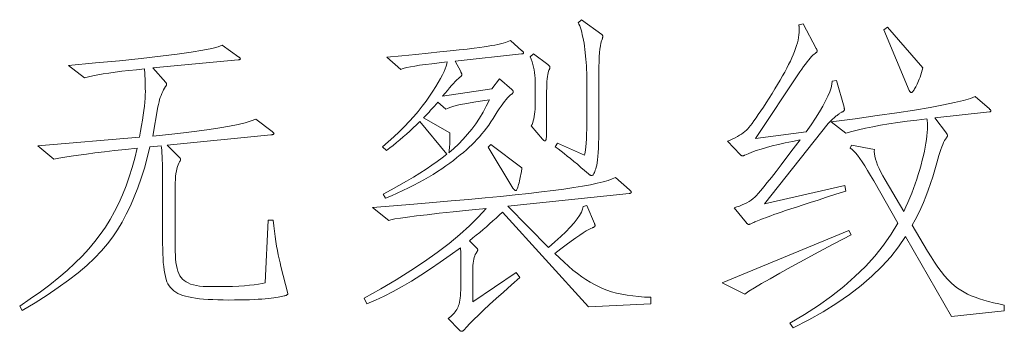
# Model space of a CAD drawing. Extents: x 0 to 1189, y 0 to 841.
# Tile 53 of 132: x 181.2 to 196.84, y 45.45 to 50.39. Entities that reach past the tile are written whole.
import ezdxf

# ---------------------------------------------------------------- set-up
doc = ezdxf.new("R2010")
doc.units = 0

msp = doc.modelspace()

# ---------------------------------------------------------------- linework, layer by layer
at = {"color": 7, "lineweight": 13}
for points in [[(190.124, 50.394), (190.446, 50.162), (190.449, 50.16), (190.451, 50.158), (190.454, 50.155), (190.456, 50.152), (190.458, 50.149), (190.459, 50.146), (190.46, 50.142), (190.461, 50.138), (190.461, 50.135), (190.462, 50.13), (190.461, 50.126), (190.461, 50.122), (190.461, 50.117), (190.46, 50.113), (190.459, 50.108), (190.458, 50.103), (190.456, 50.098), (190.455, 50.093), (190.453, 50.088), (190.451, 50.083), (190.441, 50.057), (190.432, 50.023), (190.424, 49.98), (190.417, 49.93), (190.411, 49.872), (190.407, 49.805), (190.403, 49.731), (190.4, 49.649), (190.399, 49.558), (190.398, 49.46), (190.398, 48.716), (190.398, 48.614), (190.397, 48.52), (190.395, 48.435), (190.392, 48.357), (190.388, 48.287), (190.384, 48.225), (190.379, 48.171), (190.373, 48.124), (190.366, 48.086), (190.359, 48.056), (190.351, 48.031), (190.343, 48.008), (190.336, 47.989), (190.329, 47.971), (190.322, 47.957), (190.315, 47.945), (190.308, 47.936), (190.302, 47.929), (190.296, 47.925), (190.29, 47.924), (190.284, 47.924), (190.278, 47.925), (190.273, 47.926), (190.267, 47.928), (190.262, 47.93), (190.256, 47.933), (190.251, 47.937), (190.245, 47.941), (190.24, 47.945), (190.235, 47.95), (190.174, 48.003), (190.115, 48.053), (190.058, 48.102), (190.003, 48.148), (189.949, 48.192), (189.898, 48.233), (189.847, 48.273), (189.799, 48.31), (189.752, 48.345), (189.707, 48.378), (189.744, 48.436), (190.171, 48.246), (190.178, 48.265), (190.184, 48.294), (190.19, 48.332), (190.195, 48.38), (190.199, 48.437), (190.202, 48.504), (190.205, 48.58), (190.207, 48.665), (190.208, 48.759), (190.208, 48.864), (190.208, 49.444), (190.208, 49.499), (190.207, 49.553), (190.205, 49.607), (190.202, 49.661), (190.199, 49.714), (190.195, 49.767), (190.19, 49.819), (190.184, 49.872), (190.178, 49.923), (190.171, 49.975), (190.164, 50.025), (190.155, 50.072), (190.147, 50.116), (190.137, 50.157), (190.128, 50.196), (190.117, 50.232), (190.107, 50.265), (190.095, 50.295), (190.083, 50.322), (190.071, 50.347)], [(194.321, 47.676), (194.163, 47.626), (194.017, 47.579), (193.881, 47.535), (193.756, 47.495), (193.642, 47.458), (193.539, 47.424), (193.446, 47.394), (193.364, 47.367), (193.293, 47.343), (193.233, 47.322), (193.18, 47.304), (193.131, 47.286), (193.086, 47.27), (193.044, 47.255), (193.007, 47.241), (192.973, 47.228), (192.943, 47.216), (192.917, 47.205), (192.895, 47.196), (192.877, 47.187), (192.861, 47.18), (192.847, 47.173), (192.834, 47.167), (192.822, 47.162), (192.811, 47.158), (192.802, 47.154), (192.794, 47.151), (192.788, 47.149), (192.783, 47.148), (192.779, 47.148), (192.776, 47.148), (192.772, 47.149), (192.769, 47.15), (192.766, 47.152), (192.762, 47.154), (192.758, 47.157), (192.754, 47.161), (192.75, 47.165), (192.746, 47.169), (192.742, 47.174), (192.547, 47.412), (192.592, 47.425), (192.635, 47.44), (192.676, 47.456), (192.715, 47.473), (192.752, 47.492), (192.787, 47.512), (192.819, 47.534), (192.849, 47.557), (192.877, 47.581), (192.903, 47.607), (192.932, 47.64), (192.971, 47.685), (193.018, 47.742), (193.074, 47.811), (193.139, 47.893), (193.213, 47.988), (193.295, 48.095), (193.387, 48.214), (193.488, 48.345), (193.597, 48.489), (193.474, 48.464), (193.359, 48.44), (193.252, 48.416), (193.152, 48.392), (193.06, 48.367), (192.976, 48.343), (192.899, 48.319), (192.83, 48.294), (192.769, 48.27), (192.716, 48.246), (192.712, 48.244), (192.707, 48.242), (192.703, 48.24), (192.7, 48.239), (192.696, 48.238), (192.692, 48.237), (192.689, 48.236), (192.685, 48.236), (192.682, 48.235), (192.679, 48.235), (192.676, 48.236), (192.672, 48.236), (192.669, 48.237), (192.665, 48.239), (192.662, 48.241), (192.658, 48.243), (192.654, 48.246), (192.65, 48.249), (192.646, 48.252), (192.642, 48.256), (192.441, 48.468), (192.485, 48.486), (192.527, 48.504), (192.566, 48.523), (192.602, 48.542), (192.635, 48.561), (192.666, 48.581), (192.694, 48.601), (192.72, 48.621), (192.743, 48.642), (192.763, 48.663), (192.784, 48.687), (192.807, 48.716), (192.834, 48.751), (192.863, 48.792), (192.896, 48.838), (192.931, 48.889), (192.97, 48.947), (193.012, 49.009), (193.056, 49.077), (193.104, 49.151), (193.152, 49.226), (193.197, 49.299), (193.239, 49.369), (193.279, 49.437), (193.317, 49.502), (193.352, 49.565), (193.384, 49.625), (193.414, 49.682), (193.441, 49.738), (193.465, 49.79), (193.487, 49.84), (193.507, 49.89), (193.525, 49.937), (193.54, 49.983), (193.552, 50.028), (193.563, 50.072), (193.571, 50.114), (193.577, 50.154), (193.58, 50.193), (193.581, 50.231), (193.581, 50.239), (193.581, 50.248), (193.581, 50.256), (193.581, 50.265), (193.58, 50.273), (193.58, 50.281), (193.579, 50.29), (193.578, 50.298), (193.577, 50.307), (193.576, 50.315), (193.645, 50.331), (193.851, 49.94), (193.854, 49.935), (193.856, 49.93), (193.859, 49.926), (193.861, 49.921), (193.863, 49.917), (193.864, 49.913), (193.865, 49.909), (193.866, 49.905), (193.866, 49.901), (193.867, 49.898), (193.866, 49.895), (193.865, 49.892), (193.864, 49.888), (193.861, 49.885), (193.859, 49.881), (193.855, 49.877), (193.851, 49.873), (193.846, 49.869), (193.841, 49.865), (193.835, 49.861), (193.817, 49.848), (193.798, 49.831), (193.778, 49.81), (193.755, 49.786), (193.732, 49.758), (193.707, 49.727), (193.68, 49.692), (193.652, 49.653), (193.623, 49.611), (193.592, 49.566), (192.885, 48.51), (193.692, 48.615), (193.771, 48.728), (193.841, 48.833), (193.902, 48.931), (193.956, 49.023), (194.001, 49.106), (194.038, 49.183), (194.067, 49.252), (194.088, 49.315), (194.1, 49.37), (194.104, 49.418), (194.173, 49.428), (194.294, 49.006), (194.295, 49.002), (194.296, 48.998), (194.297, 48.994), (194.298, 48.99), (194.298, 48.986), (194.299, 48.982), (194.299, 48.978), (194.299, 48.974), (194.299, 48.97), (194.299, 48.966), (194.299, 48.963), (194.298, 48.959), (194.296, 48.955), (194.293, 48.951), (194.289, 48.947), (194.284, 48.943), (194.279, 48.939), (194.272, 48.935), (194.265, 48.931), (194.257, 48.927), (194.248, 48.922), (194.239, 48.917), (194.229, 48.911), (194.219, 48.904), (194.208, 48.896), (194.196, 48.887), (194.184, 48.878), (194.171, 48.868), (194.158, 48.857), (194.144, 48.845), (194.13, 48.833), (194.117, 48.822), (194.104, 48.811), (194.093, 48.8), (194.082, 48.79), (194.072, 48.781), (194.063, 48.772), (194.055, 48.763), (194.047, 48.755), (194.041, 48.747), (193.032, 47.475), (194.305, 47.765)], [(195.545, 49.634), (195.534, 49.593), (195.522, 49.555), (195.511, 49.518), (195.5, 49.484), (195.489, 49.453), (195.477, 49.424), (195.467, 49.397), (195.456, 49.372), (195.445, 49.35), (195.434, 49.331), (195.424, 49.313), (195.415, 49.297), (195.406, 49.284), (195.398, 49.272), (195.39, 49.261), (195.383, 49.253), (195.377, 49.247), (195.372, 49.242), (195.367, 49.239), (195.363, 49.238), (195.359, 49.239), (195.356, 49.24), (195.352, 49.241), (195.349, 49.243), (195.345, 49.246), (195.342, 49.25), (195.339, 49.254), (195.335, 49.259), (195.332, 49.264), (195.329, 49.27), (194.928, 50.236), (194.986, 50.278)], [(189.179, 49.903), (189.184, 49.899), (189.188, 49.895), (189.192, 49.892), (189.196, 49.888), (189.199, 49.884), (189.201, 49.881), (189.203, 49.878), (189.204, 49.875), (189.205, 49.872), (189.205, 49.869), (189.205, 49.867), (189.204, 49.864), (189.202, 49.862), (189.2, 49.86), (189.197, 49.858), (189.194, 49.856), (189.19, 49.855), (189.185, 49.853), (189.179, 49.852), (189.173, 49.851), (188.118, 49.735), (188.207, 49.571), (188.21, 49.565), (188.213, 49.559), (188.215, 49.553), (188.218, 49.548), (188.219, 49.543), (188.221, 49.539), (188.222, 49.534), (188.223, 49.53), (188.223, 49.527), (188.223, 49.523), (188.223, 49.52), (188.223, 49.517), (188.222, 49.514), (188.221, 49.511), (188.219, 49.508), (188.218, 49.504), (188.215, 49.501), (188.213, 49.498), (188.21, 49.495), (188.207, 49.492), (188.189, 49.478), (188.169, 49.461), (188.146, 49.439), (188.12, 49.414), (188.093, 49.385), (188.062, 49.352), (188.03, 49.315), (187.995, 49.274), (187.957, 49.229), (187.917, 49.18), (188.698, 49.296), (188.82, 49.455), (189.02, 49.286), (189.024, 49.283), (189.028, 49.279), (189.031, 49.276), (189.034, 49.273), (189.036, 49.269), (189.038, 49.266), (189.04, 49.262), (189.041, 49.259), (189.041, 49.255), (189.041, 49.252), (189.041, 49.248), (189.04, 49.244), (189.039, 49.24), (189.036, 49.236), (189.034, 49.232), (189.03, 49.228), (189.026, 49.224), (189.021, 49.22), (189.016, 49.216), (189.01, 49.212), (188.991, 49.197), (188.971, 49.178), (188.949, 49.155), (188.926, 49.128), (188.901, 49.097), (188.875, 49.062), (188.847, 49.022), (188.817, 48.979), (188.786, 48.931), (188.754, 48.879), (188.72, 48.826), (188.686, 48.774), (188.651, 48.724), (188.615, 48.675), (188.578, 48.628), (188.541, 48.582), (188.503, 48.537), (188.464, 48.494), (188.425, 48.452), (188.384, 48.412), (188.342, 48.372), (188.297, 48.332), (188.25, 48.291), (188.199, 48.249), (188.146, 48.207), (188.09, 48.164), (188.031, 48.121), (187.97, 48.077), (187.905, 48.032), (187.838, 47.987), (187.768, 47.942), (187.695, 47.898), (187.619, 47.854), (187.541, 47.811), (187.459, 47.768), (187.375, 47.726), (187.288, 47.685), (187.198, 47.644), (187.105, 47.604), (187.009, 47.565), (186.972, 47.628), (187.102, 47.698), (187.225, 47.767), (187.343, 47.834), (187.454, 47.899), (187.558, 47.963), (187.656, 48.026), (187.748, 48.087), (187.834, 48.147), (187.913, 48.205), (187.986, 48.262), (187.558, 48.779), (187.505, 48.728), (187.452, 48.678), (187.399, 48.629), (187.346, 48.581), (187.293, 48.535), (187.239, 48.49), (187.186, 48.445), (187.132, 48.402), (187.079, 48.36), (187.025, 48.32), (186.962, 48.378), (187.056, 48.458), (187.145, 48.538), (187.231, 48.619), (187.312, 48.699), (187.389, 48.78), (187.462, 48.86), (187.531, 48.941), (187.595, 49.021), (187.655, 49.102), (187.711, 49.183), (187.762, 49.261), (187.809, 49.334), (187.849, 49.401), (187.885, 49.463), (187.916, 49.52), (187.941, 49.572), (187.961, 49.618), (187.976, 49.658), (187.986, 49.694), (187.991, 49.724), (187.864, 49.71), (187.749, 49.697), (187.646, 49.684), (187.554, 49.672), (187.475, 49.659), (187.408, 49.647), (187.352, 49.636), (187.308, 49.624), (187.277, 49.613), (187.257, 49.603), (187.035, 49.798), (187.272, 49.821), (187.491, 49.843), (187.691, 49.864), (187.873, 49.883), (188.036, 49.9), (188.182, 49.916), (188.309, 49.93), (188.417, 49.943), (188.508, 49.954), (188.58, 49.964), (188.64, 49.973), (188.697, 49.983), (188.749, 49.992), (188.797, 50.002), (188.84, 50.012), (188.88, 50.023), (188.915, 50.033), (188.945, 50.044), (188.972, 50.056), (188.994, 50.067)], [(185.225, 47.216), (185.236, 47.126), (185.247, 47.04), (185.258, 46.958), (185.27, 46.879), (185.283, 46.803), (185.296, 46.732), (185.309, 46.664), (185.323, 46.6), (185.337, 46.539), (185.351, 46.483), (185.462, 46.055), (185.462, 46.052), (185.461, 46.049), (185.46, 46.046), (185.458, 46.042), (185.455, 46.039), (185.452, 46.036), (185.448, 46.033), (185.444, 46.03), (185.439, 46.027), (185.433, 46.023), (185.426, 46.02), (185.414, 46.017), (185.4, 46.013), (185.381, 46.009), (185.359, 46.004), (185.334, 46), (185.305, 45.995), (185.272, 45.99), (185.236, 45.984), (185.196, 45.979), (185.151, 45.973), (185.102, 45.968), (185.048, 45.964), (184.988, 45.96), (184.924, 45.957), (184.854, 45.954), (184.78, 45.952), (184.7, 45.951), (184.615, 45.95), (184.525, 45.949), (184.435, 45.95), (184.35, 45.952), (184.269, 45.955), (184.193, 45.959), (184.122, 45.964), (184.056, 45.97), (183.994, 45.978), (183.937, 45.987), (183.884, 45.997), (183.836, 46.008), (183.793, 46.02), (183.752, 46.035), (183.714, 46.053), (183.68, 46.073), (183.649, 46.095), (183.621, 46.119), (183.596, 46.146), (183.575, 46.175), (183.556, 46.206), (183.541, 46.24), (183.528, 46.277), (183.516, 46.32), (183.506, 46.368), (183.497, 46.421), (183.489, 46.479), (183.483, 46.542), (183.478, 46.61), (183.475, 46.684), (183.473, 46.763), (183.472, 46.847), (183.472, 47.797), (183.472, 47.885), (183.471, 47.966), (183.47, 48.042), (183.469, 48.111), (183.467, 48.173), (183.465, 48.23), (183.462, 48.28), (183.459, 48.324), (183.455, 48.362), (183.451, 48.394), (183.271, 48.378), (183.229, 48.206), (183.182, 48.04), (183.132, 47.881), (183.078, 47.729), (183.021, 47.583), (182.96, 47.443), (182.895, 47.31), (182.827, 47.184), (182.756, 47.063), (182.68, 46.95), (182.597, 46.839), (182.499, 46.727), (182.389, 46.613), (182.266, 46.498), (182.129, 46.382), (181.978, 46.264), (181.815, 46.145), (181.638, 46.025), (181.448, 45.903), (181.244, 45.781), (181.202, 45.854), (181.371, 45.967), (181.53, 46.079), (181.681, 46.192), (181.823, 46.305), (181.955, 46.418), (182.079, 46.532), (182.193, 46.646), (182.298, 46.76), (182.395, 46.875), (182.482, 46.989), (182.563, 47.107), (182.638, 47.228), (182.709, 47.354), (182.775, 47.484), (182.835, 47.619), (182.891, 47.758), (182.942, 47.901), (182.988, 48.049), (183.029, 48.201), (183.066, 48.357), (182.881, 48.337), (182.709, 48.318), (182.548, 48.299), (182.398, 48.281), (182.261, 48.263), (182.134, 48.246), (182.02, 48.229), (181.917, 48.213), (181.826, 48.198), (181.746, 48.183), (181.492, 48.394), (183.103, 48.531), (183.121, 48.626), (183.137, 48.715), (183.151, 48.8), (183.163, 48.88), (183.174, 48.955), (183.182, 49.024), (183.189, 49.089), (183.194, 49.149), (183.197, 49.204), (183.198, 49.254), (183.197, 49.301), (183.197, 49.345), (183.196, 49.386), (183.195, 49.426), (183.194, 49.463), (183.192, 49.497), (183.19, 49.53), (183.187, 49.56), (183.185, 49.588), (183.182, 49.613), (183.055, 49.601), (182.936, 49.589), (182.824, 49.576), (182.718, 49.562), (182.62, 49.548), (182.528, 49.534), (182.443, 49.519), (182.366, 49.503), (182.295, 49.487), (182.232, 49.471), (181.978, 49.671), (182.404, 49.709), (182.789, 49.745), (183.133, 49.78), (183.438, 49.814), (183.702, 49.847), (183.925, 49.878), (184.109, 49.909), (184.252, 49.938), (184.355, 49.966), (184.417, 49.993), (184.681, 49.803), (184.686, 49.799), (184.691, 49.795), (184.694, 49.791), (184.698, 49.788), (184.701, 49.785), (184.703, 49.782), (184.705, 49.779), (184.706, 49.776), (184.707, 49.774), (184.707, 49.771), (184.707, 49.769), (184.706, 49.767), (184.704, 49.766), (184.701, 49.764), (184.698, 49.762), (184.694, 49.761), (184.689, 49.759), (184.684, 49.758), (184.677, 49.757), (184.67, 49.756), (183.319, 49.629), (183.525, 49.397), (183.527, 49.394), (183.529, 49.391), (183.53, 49.388), (183.532, 49.385), (183.533, 49.382), (183.534, 49.38), (183.535, 49.377), (183.535, 49.375), (183.535, 49.372), (183.535, 49.37), (183.535, 49.368), (183.535, 49.365), (183.534, 49.363), (183.533, 49.359), (183.531, 49.356), (183.53, 49.352), (183.528, 49.348), (183.525, 49.343), (183.523, 49.338), (183.52, 49.333), (183.503, 49.309), (183.488, 49.283), (183.473, 49.256), (183.46, 49.226), (183.447, 49.195), (183.435, 49.162), (183.425, 49.127), (183.415, 49.09), (183.406, 49.052), (183.398, 49.011), (183.314, 48.547), (183.568, 48.573), (183.802, 48.6), (184.015, 48.626), (184.209, 48.653), (184.383, 48.68), (184.536, 48.707), (184.67, 48.734), (184.783, 48.761), (184.877, 48.789), (184.95, 48.816), (185.209, 48.621), (185.215, 48.617), (185.22, 48.613), (185.225, 48.609), (185.229, 48.605), (185.233, 48.602), (185.236, 48.598), (185.238, 48.595), (185.239, 48.592), (185.24, 48.589), (185.241, 48.586), (185.24, 48.584), (185.239, 48.581), (185.236, 48.579), (185.233, 48.577), (185.229, 48.575), (185.223, 48.573), (185.217, 48.572), (185.21, 48.57), (185.202, 48.569), (185.193, 48.568), (183.546, 48.404), (183.736, 48.214), (183.74, 48.21), (183.744, 48.206), (183.747, 48.202), (183.75, 48.198), (183.752, 48.194), (183.754, 48.191), (183.755, 48.187), (183.756, 48.184), (183.757, 48.18), (183.757, 48.177), (183.757, 48.174), (183.757, 48.171), (183.756, 48.167), (183.755, 48.164), (183.753, 48.16), (183.751, 48.156), (183.749, 48.152), (183.747, 48.149), (183.744, 48.144), (183.741, 48.14), (183.728, 48.119), (183.717, 48.094), (183.706, 48.065), (183.697, 48.032), (183.69, 47.995), (183.684, 47.954), (183.679, 47.909), (183.675, 47.86), (183.673, 47.807), (183.673, 47.75), (183.673, 46.72), (183.674, 46.658), (183.677, 46.6), (183.683, 46.545), (183.691, 46.495), (183.702, 46.449), (183.715, 46.407), (183.73, 46.369), (183.747, 46.335), (183.767, 46.305), (183.789, 46.279), (183.814, 46.257), (183.844, 46.237), (183.878, 46.219), (183.917, 46.203), (183.96, 46.19), (184.008, 46.18), (184.06, 46.171), (184.117, 46.165), (184.177, 46.162), (184.243, 46.161), (184.365, 46.161), (184.478, 46.163), (184.584, 46.166), (184.682, 46.171), (184.772, 46.176), (184.854, 46.183), (184.928, 46.192), (184.995, 46.201), (185.053, 46.212), (185.103, 46.224), (185.146, 47.216)], [(189.364, 49.851), (189.59, 49.682), (189.597, 49.678), (189.602, 49.673), (189.607, 49.669), (189.611, 49.665), (189.614, 49.661), (189.617, 49.656), (189.619, 49.652), (189.621, 49.648), (189.622, 49.644), (189.622, 49.64), (189.622, 49.635), (189.622, 49.631), (189.621, 49.626), (189.62, 49.622), (189.618, 49.617), (189.616, 49.612), (189.614, 49.607), (189.612, 49.602), (189.609, 49.597), (189.606, 49.592), (189.599, 49.576), (189.593, 49.554), (189.587, 49.527), (189.583, 49.495), (189.579, 49.457), (189.575, 49.415), (189.573, 49.367), (189.571, 49.313), (189.57, 49.255), (189.569, 49.191), (189.569, 48.837), (189.569, 48.781), (189.569, 48.729), (189.569, 48.683), (189.569, 48.642), (189.568, 48.607), (189.567, 48.576), (189.567, 48.551), (189.566, 48.531), (189.565, 48.517), (189.564, 48.507), (189.563, 48.501), (189.562, 48.495), (189.56, 48.49), (189.558, 48.485), (189.556, 48.481), (189.554, 48.478), (189.552, 48.476), (189.549, 48.474), (189.546, 48.473), (189.543, 48.473), (189.54, 48.473), (189.536, 48.474), (189.533, 48.475), (189.529, 48.477), (189.526, 48.479), (189.522, 48.482), (189.518, 48.486), (189.514, 48.49), (189.51, 48.494), (189.506, 48.499), (189.327, 48.71), (189.339, 48.735), (189.349, 48.762), (189.359, 48.791), (189.367, 48.824), (189.374, 48.858), (189.38, 48.895), (189.384, 48.935), (189.387, 48.977), (189.389, 49.022), (189.39, 49.069), (189.39, 49.376), (189.389, 49.422), (189.387, 49.467), (189.383, 49.512), (189.377, 49.556), (189.37, 49.6), (189.361, 49.643), (189.351, 49.685), (189.339, 49.727), (189.326, 49.768), (189.311, 49.808)], [(188.661, 49.122), (188.55, 49.107), (188.448, 49.093), (188.355, 49.078), (188.272, 49.063), (188.198, 49.048), (188.134, 49.033), (188.079, 49.019), (188.033, 49.004), (187.997, 48.989), (187.97, 48.974), (187.843, 49.085), (187.829, 49.068), (187.812, 49.05), (187.794, 49.03), (187.774, 49.008), (187.752, 48.984), (187.728, 48.958), (187.703, 48.93), (187.676, 48.901), (187.647, 48.87), (187.616, 48.837), (188.033, 48.6), (188.034, 48.558), (188.034, 48.519), (188.034, 48.482), (188.033, 48.448), (188.032, 48.415), (188.03, 48.384), (188.028, 48.356), (188.025, 48.329), (188.021, 48.305), (188.017, 48.283), (188.097, 48.351), (188.173, 48.423), (188.246, 48.498), (188.316, 48.577), (188.382, 48.659), (188.444, 48.745), (188.504, 48.834), (188.56, 48.926), (188.612, 49.023)], [(196.839, 45.775), (195.999, 45.686), (195.271, 46.958), (195.16, 46.794), (195.034, 46.634), (194.893, 46.479), (194.737, 46.328), (194.566, 46.18), (194.38, 46.037), (194.179, 45.898), (193.963, 45.763), (193.732, 45.633), (193.486, 45.506), (193.434, 45.58), (193.668, 45.719), (193.889, 45.863), (194.096, 46.011), (194.288, 46.164), (194.467, 46.32), (194.632, 46.481), (194.782, 46.647), (194.919, 46.817), (195.041, 46.991), (195.149, 47.169), (194.764, 47.839), (194.715, 47.926), (194.668, 48.005), (194.624, 48.077), (194.582, 48.14), (194.544, 48.196), (194.507, 48.244), (194.474, 48.284), (194.443, 48.316), (194.415, 48.34), (194.389, 48.357), (194.41, 48.404), (194.775, 48.336), (194.772, 48.303), (194.775, 48.267), (194.781, 48.228), (194.792, 48.185), (194.808, 48.139), (194.827, 48.089), (194.851, 48.036), (194.879, 47.979), (194.912, 47.919), (194.949, 47.855), (195.244, 47.354), (195.277, 47.426), (195.309, 47.498), (195.34, 47.571), (195.369, 47.644), (195.397, 47.718), (195.423, 47.792), (195.449, 47.867), (195.472, 47.942), (195.495, 48.017), (195.516, 48.093), (195.536, 48.167), (195.553, 48.239), (195.569, 48.308), (195.582, 48.373), (195.593, 48.436), (195.603, 48.496), (195.61, 48.552), (195.615, 48.606), (195.618, 48.657), (195.619, 48.705), (195.619, 48.719), (195.619, 48.732), (195.618, 48.744), (195.617, 48.757), (195.617, 48.768), (195.615, 48.78), (195.614, 48.791), (195.612, 48.801), (195.611, 48.812), (195.609, 48.821), (195.447, 48.803), (195.294, 48.783), (195.147, 48.763), (195.007, 48.742), (194.875, 48.72), (194.75, 48.696), (194.632, 48.672), (194.521, 48.647), (194.417, 48.621), (194.321, 48.594), (194.088, 48.774), (194.471, 48.824), (194.82, 48.873), (195.134, 48.919), (195.414, 48.962), (195.66, 49.003), (195.872, 49.042), (196.049, 49.079), (196.191, 49.113), (196.3, 49.145), (196.374, 49.175), (196.601, 48.98), (196.606, 48.976), (196.611, 48.972), (196.615, 48.968), (196.618, 48.964), (196.621, 48.961), (196.623, 48.958), (196.625, 48.955), (196.626, 48.953), (196.627, 48.95), (196.627, 48.948), (196.627, 48.946), (196.626, 48.944), (196.625, 48.942), (196.623, 48.94), (196.621, 48.939), (196.618, 48.937), (196.615, 48.936), (196.611, 48.934), (196.606, 48.933), (196.601, 48.932), (195.735, 48.837), (195.92, 48.594), (195.923, 48.59), (195.926, 48.586), (195.928, 48.582), (195.93, 48.578), (195.932, 48.574), (195.933, 48.571), (195.934, 48.567), (195.935, 48.564), (195.936, 48.561), (195.936, 48.557), (195.936, 48.554), (195.935, 48.551), (195.934, 48.547), (195.933, 48.544), (195.932, 48.54), (195.93, 48.536), (195.928, 48.533), (195.926, 48.529), (195.923, 48.525), (195.92, 48.52), (195.905, 48.501), (195.89, 48.478), (195.875, 48.449), (195.86, 48.416), (195.845, 48.379), (195.829, 48.337), (195.814, 48.291), (195.798, 48.24), (195.783, 48.184), (195.767, 48.124), (195.736, 48.012), (195.702, 47.903), (195.668, 47.796), (195.631, 47.693), (195.593, 47.593), (195.553, 47.495), (195.511, 47.401), (195.468, 47.31), (195.423, 47.222), (195.376, 47.137), (195.619, 46.725), (195.675, 46.635), (195.73, 46.55), (195.784, 46.472), (195.838, 46.4), (195.891, 46.335), (195.943, 46.276), (195.995, 46.223), (196.047, 46.176), (196.097, 46.136), (196.147, 46.103), (196.199, 46.073), (196.254, 46.044), (196.314, 46.017), (196.377, 45.992), (196.444, 45.968), (196.515, 45.945), (196.59, 45.924), (196.669, 45.905), (196.752, 45.887), (196.839, 45.87)], [(189.179, 48.045), (189.177, 48.033), (189.175, 48.018), (189.173, 48.002), (189.17, 47.984), (189.166, 47.964), (189.162, 47.942), (189.157, 47.919), (189.152, 47.893), (189.146, 47.866), (189.139, 47.837), (189.132, 47.808), (189.126, 47.783), (189.12, 47.76), (189.113, 47.74), (189.107, 47.724), (189.102, 47.71), (189.096, 47.7), (189.091, 47.692), (189.086, 47.688), (189.081, 47.686), (189.076, 47.687), (189.072, 47.688), (189.067, 47.69), (189.062, 47.692), (189.058, 47.696), (189.054, 47.7), (189.049, 47.704), (189.045, 47.71), (189.04, 47.716), (189.036, 47.723), (188.64, 48.373), (188.683, 48.415)], [(191.227, 45.886), (190.235, 45.839), (188.867, 47.343), (188.817, 47.296), (188.767, 47.249), (188.716, 47.203), (188.665, 47.156), (188.613, 47.111), (188.56, 47.066), (188.507, 47.021), (188.453, 46.977), (188.399, 46.933), (188.345, 46.889), (188.461, 46.773), (188.464, 46.77), (188.466, 46.767), (188.469, 46.764), (188.471, 46.761), (188.473, 46.758), (188.474, 46.755), (188.475, 46.752), (188.476, 46.749), (188.476, 46.747), (188.477, 46.744), (188.476, 46.741), (188.476, 46.738), (188.475, 46.735), (188.474, 46.732), (188.473, 46.729), (188.471, 46.725), (188.469, 46.722), (188.466, 46.718), (188.464, 46.714), (188.461, 46.71), (188.449, 46.692), (188.438, 46.672), (188.428, 46.65), (188.42, 46.624), (188.413, 46.596), (188.408, 46.565), (188.403, 46.532), (188.4, 46.495), (188.398, 46.456), (188.397, 46.414), (188.397, 45.918), (189.089, 46.388), (189.147, 46.308), (189.01, 46.188), (188.884, 46.076), (188.768, 45.972), (188.663, 45.876), (188.569, 45.788), (188.486, 45.709), (188.413, 45.638), (188.351, 45.575), (188.3, 45.521), (188.26, 45.474), (188.256, 45.47), (188.252, 45.467), (188.248, 45.464), (188.244, 45.461), (188.24, 45.459), (188.236, 45.457), (188.232, 45.455), (188.228, 45.454), (188.224, 45.453), (188.221, 45.453), (188.217, 45.453), (188.213, 45.454), (188.209, 45.455), (188.205, 45.457), (188.201, 45.459), (188.197, 45.461), (188.193, 45.464), (188.189, 45.467), (188.185, 45.47), (188.181, 45.474), (188.007, 45.654), (188.028, 45.671), (188.048, 45.688), (188.067, 45.706), (188.085, 45.724), (188.101, 45.742), (188.116, 45.761), (188.13, 45.78), (188.142, 45.799), (188.153, 45.819), (188.163, 45.839), (188.171, 45.86), (188.179, 45.885), (188.185, 45.914), (188.191, 45.946), (188.196, 45.981), (188.2, 46.02), (188.203, 46.062), (188.206, 46.107), (188.207, 46.156), (188.207, 46.208), (188.207, 46.583), (188.207, 46.613), (188.207, 46.641), (188.207, 46.667), (188.207, 46.69), (188.206, 46.711), (188.206, 46.729), (188.205, 46.745), (188.204, 46.759), (188.203, 46.77), (188.202, 46.778), (188.041, 46.659), (187.882, 46.547), (187.727, 46.441), (187.574, 46.342), (187.423, 46.249), (187.276, 46.163), (187.131, 46.084), (186.989, 46.011), (186.85, 45.945), (186.713, 45.886), (186.671, 45.976), (186.935, 46.124), (187.183, 46.271), (187.415, 46.417), (187.632, 46.561), (187.834, 46.704), (188.02, 46.846), (188.19, 46.987), (188.345, 47.126), (188.485, 47.264), (188.609, 47.401), (188.335, 47.374), (188.087, 47.348), (187.866, 47.324), (187.672, 47.302), (187.504, 47.282), (187.363, 47.264), (187.248, 47.248), (187.159, 47.234), (187.097, 47.222), (187.062, 47.211), (186.803, 47.417), (187.139, 47.443), (187.46, 47.469), (187.765, 47.495), (188.056, 47.52), (188.332, 47.544), (188.593, 47.569), (188.839, 47.593), (189.07, 47.616), (189.286, 47.64), (189.488, 47.663), (189.674, 47.685), (189.845, 47.708), (190, 47.731), (190.14, 47.754), (190.266, 47.777), (190.375, 47.8), (190.47, 47.823), (190.549, 47.846), (190.613, 47.869), (190.662, 47.892), (190.889, 47.697), (190.894, 47.692), (190.899, 47.687), (190.903, 47.682), (190.906, 47.678), (190.909, 47.674), (190.911, 47.67), (190.913, 47.666), (190.914, 47.663), (190.915, 47.66), (190.916, 47.657), (190.915, 47.655), (190.914, 47.652), (190.912, 47.65), (190.91, 47.648), (190.906, 47.646), (190.902, 47.644), (190.897, 47.643), (190.892, 47.641), (190.886, 47.64), (190.879, 47.639), (188.952, 47.438), (189.601, 46.784), (189.703, 46.872), (189.794, 46.955), (189.874, 47.033), (189.945, 47.105), (190.005, 47.173), (190.055, 47.235), (190.094, 47.292), (190.123, 47.344), (190.142, 47.391), (190.15, 47.433), (190.208, 47.449), (190.33, 47.164), (190.332, 47.159), (190.333, 47.155), (190.335, 47.151), (190.336, 47.148), (190.337, 47.144), (190.338, 47.14), (190.339, 47.137), (190.34, 47.133), (190.34, 47.13), (190.34, 47.127), (190.34, 47.124), (190.338, 47.12), (190.336, 47.117), (190.333, 47.114), (190.33, 47.111), (190.325, 47.108), (190.319, 47.105), (190.313, 47.101), (190.306, 47.098), (190.298, 47.095), (190.273, 47.085), (190.24, 47.069), (190.2, 47.045), (190.152, 47.015), (190.096, 46.978), (190.032, 46.933), (189.961, 46.883), (189.882, 46.825), (189.796, 46.76), (189.701, 46.689), (189.775, 46.616), (189.847, 46.547), (189.919, 46.484), (189.989, 46.424), (190.059, 46.369), (190.128, 46.319), (190.195, 46.272), (190.262, 46.231), (190.328, 46.193), (190.393, 46.161), (190.459, 46.131), (190.529, 46.105), (190.603, 46.081), (190.681, 46.06), (190.762, 46.042), (190.848, 46.026), (190.937, 46.014), (191.03, 46.004), (191.126, 45.996), (191.227, 45.992)], [(194.405, 46.984), (194.133, 46.84), (193.885, 46.707), (193.659, 46.585), (193.456, 46.474), (193.275, 46.374), (193.118, 46.286), (192.983, 46.209), (192.871, 46.143), (192.782, 46.088), (192.716, 46.044), (192.357, 46.224), (194.368, 47.053)]]:
    msp.add_lwpolyline(points, close=True, dxfattribs=at)

doc.saveas('drawing.dxf')
